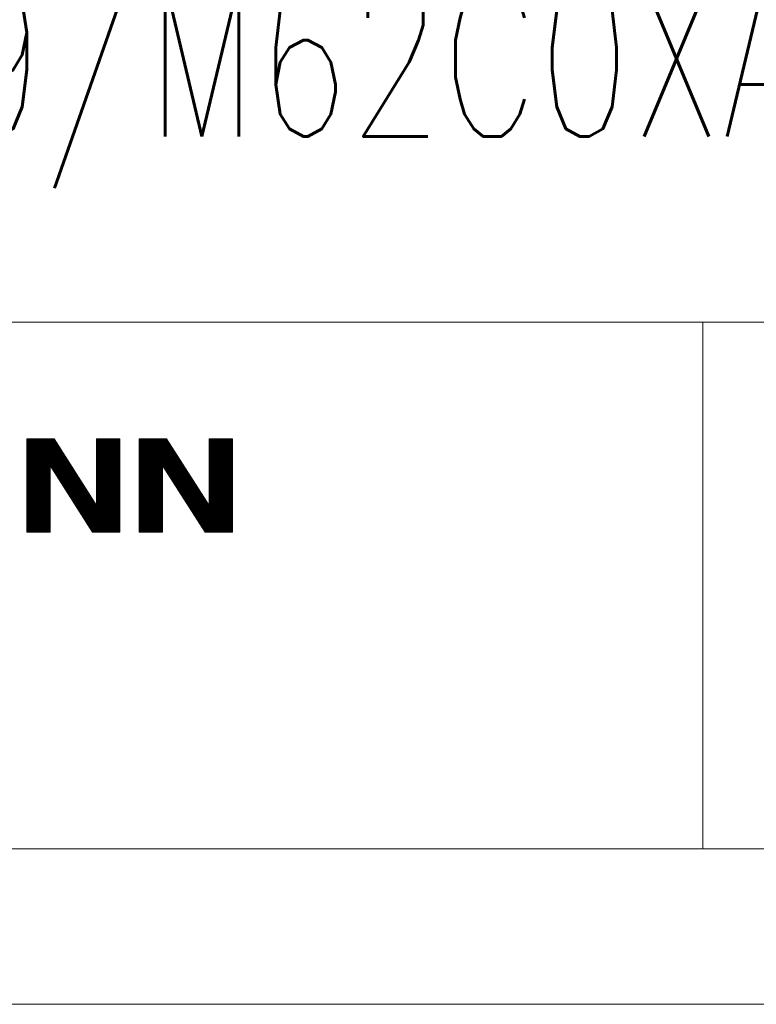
# Model space of a CAD drawing. Header units: millimetres. Extents: x 0 to 1189, y 0 to 841.
# Tile 15 of 28: x 1061 to 1085, y 5 to 37. Entities that reach past the tile are written whole.
import ezdxf

# ---------------------------------------------------------------- set-up
doc = ezdxf.new("R2010")
doc.units = ezdxf.units.MM
doc.layers.get('0').update_dxf_attribs({"linetype": 'CONTINUOUS'})
doc.layers.add('220', color=7, linetype='CONTINUOUS', true_color=0xffffff)
doc.styles.add('latin_extended', font='simplex.shx')

# ---------------------------------------------------------------- blocks, each defined once
blk = doc.blocks.new('HATCH1')
at = {"color": 1, "linetype": 'Continuous', "lineweight": 13}
for p, q in [((1065.082, 23.14), (1065.112, 23.17)), ((1065.082, 23.097), (1065.154, 23.17)), ((1065.082, 23.055), (1065.197, 23.17)), ((1065.082, 23.013), (1065.239, 23.17)), ((1065.082, 22.97), (1065.281, 23.17)), ((1065.082, 22.928), (1065.324, 23.17)), ((1065.082, 22.885), (1065.366, 23.17)), ((1065.082, 22.843), (1065.409, 23.17)), ((1065.082, 22.8), (1065.451, 23.17)), ((1065.082, 22.758), (1065.494, 23.17)), ((1065.082, 22.716), (1065.536, 23.17)), ((1065.082, 22.673), (1065.578, 23.17)), ((1065.082, 22.631), (1065.621, 23.17)), ((1065.082, 22.588), (1065.663, 23.17)), ((1065.082, 22.546), (1065.706, 23.17)), ((1065.082, 22.503), (1065.748, 23.17)), ((1065.082, 22.461), (1065.791, 23.17)), ((1065.082, 22.419), (1065.833, 23.17)), ((1065.082, 22.376), (1065.875, 23.17)), ((1065.082, 22.334), (1065.918, 23.17)), ((1065.082, 22.291), (1065.96, 23.17)), ((1065.082, 22.249), (1065.978, 23.146)), ((1065.082, 22.206), (1065.995, 23.12)), ((1067.332, 23.141), (1067.36, 23.17)), ((1067.332, 23.099), (1067.403, 23.17)), ((1067.332, 23.056), (1067.445, 23.17)), ((1067.332, 23.014), (1067.488, 23.17)), ((1067.332, 22.972), (1067.53, 23.17)), ((1067.332, 22.929), (1067.572, 23.17)), ((1067.332, 22.887), (1067.615, 23.17)), ((1067.332, 22.844), (1067.657, 23.17)), ((1067.332, 22.802), (1067.7, 23.17)), ((1067.332, 22.759), (1067.742, 23.17)), ((1067.332, 22.717), (1067.785, 23.17)), ((1067.332, 22.675), (1067.827, 23.17)), ((1067.332, 22.632), (1067.869, 23.17)), ((1067.332, 22.59), (1067.912, 23.17)), ((1067.332, 22.547), (1067.954, 23.17)), ((1067.332, 22.505), (1067.997, 23.17)), ((1067.332, 22.462), (1068.039, 23.17)), ((1067.332, 22.42), (1068.082, 23.17)), ((1067.332, 22.378), (1068.082, 23.128)), ((1065.082, 22.164), (1066.012, 23.094)), ((1065.082, 22.122), (1066.028, 23.068)), ((1065.082, 22.079), (1066.045, 23.042)), ((1065.082, 22.037), (1066.061, 23.016)), ((1065.082, 21.994), (1066.078, 22.99)), ((1065.082, 21.952), (1066.094, 22.964)), ((1065.082, 21.909), (1066.111, 22.939)), ((1065.082, 21.867), (1066.127, 22.913)), ((1065.082, 21.825), (1066.144, 22.887)), ((1065.082, 21.782), (1066.16, 22.861)), ((1065.082, 21.74), (1066.177, 22.835)), ((1065.082, 21.697), (1066.193, 22.809)), ((1065.082, 21.655), (1066.21, 22.783)), ((1067.332, 22.335), (1068.082, 23.085)), ((1067.332, 22.293), (1068.082, 23.043)), ((1067.332, 22.25), (1068.082, 23)), ((1067.332, 22.208), (1068.082, 22.958)), ((1067.332, 22.165), (1068.082, 22.915)), ((1067.332, 22.123), (1068.082, 22.873)), ((1067.332, 22.081), (1068.082, 22.831)), ((1067.332, 22.038), (1068.082, 22.788)), ((1065.082, 21.612), (1066.227, 22.757)), ((1065.082, 21.57), (1066.243, 22.732)), ((1065.845, 22.291), (1066.26, 22.706)), ((1065.862, 22.265), (1066.276, 22.68)), ((1065.878, 22.239), (1066.293, 22.654)), ((1065.895, 22.213), (1066.309, 22.628)), ((1065.911, 22.188), (1066.326, 22.602)), ((1065.928, 22.162), (1066.342, 22.576)), ((1065.944, 22.136), (1066.359, 22.55)), ((1065.961, 22.11), (1066.375, 22.524)), ((1065.977, 22.084), (1066.392, 22.499)), ((1065.994, 22.058), (1066.408, 22.473)), ((1067.332, 21.996), (1068.082, 22.746)), ((1067.332, 21.953), (1068.082, 22.703)), ((1067.332, 21.911), (1068.082, 22.661)), ((1067.332, 21.868), (1068.082, 22.618)), ((1067.332, 21.826), (1068.082, 22.576)), ((1067.332, 21.784), (1068.082, 22.534)), ((1067.332, 21.741), (1068.082, 22.491)), ((1065.082, 21.528), (1065.832, 22.278)), ((1065.082, 21.485), (1065.832, 22.235)), ((1065.082, 21.443), (1065.832, 22.193)), ((1065.082, 21.4), (1065.832, 22.15)), ((1066.011, 22.032), (1066.425, 22.447)), ((1066.027, 22.006), (1066.442, 22.421)), ((1066.044, 21.98), (1066.458, 22.395)), ((1066.06, 21.955), (1066.475, 22.369)), ((1066.077, 21.929), (1066.491, 22.343)), ((1066.093, 21.903), (1066.508, 22.317)), ((1066.11, 21.877), (1066.524, 22.291)), ((1066.126, 21.851), (1066.541, 22.266)), ((1066.143, 21.825), (1066.557, 22.24)), ((1066.159, 21.799), (1066.574, 22.214)), ((1066.176, 21.773), (1066.59, 22.188)), ((1066.192, 21.747), (1066.607, 22.162)), ((1067.332, 21.699), (1068.082, 22.449)), ((1067.332, 21.656), (1068.082, 22.406)), ((1067.332, 21.614), (1068.082, 22.364)), ((1067.332, 21.571), (1068.082, 22.321)), ((1067.332, 21.529), (1068.082, 22.279)), ((1067.332, 21.487), (1068.082, 22.237)), ((1067.332, 21.444), (1068.082, 22.194)), ((1067.332, 21.402), (1068.082, 22.152)), ((1065.082, 21.358), (1065.832, 22.108)), ((1065.082, 21.316), (1065.832, 22.065)), ((1065.082, 21.273), (1065.832, 22.023)), ((1065.082, 21.231), (1065.832, 21.981)), ((1065.082, 21.188), (1065.832, 21.938)), ((1065.082, 21.146), (1065.832, 21.896)), ((1065.082, 21.103), (1065.832, 21.853)), ((1066.209, 21.722), (1066.623, 22.136)), ((1066.226, 21.696), (1066.64, 22.11)), ((1066.242, 21.67), (1066.657, 22.084)), ((1066.259, 21.644), (1066.673, 22.058)), ((1066.275, 21.618), (1066.69, 22.033)), ((1066.292, 21.592), (1066.706, 22.007)), ((1066.308, 21.566), (1066.723, 21.981)), ((1066.325, 21.54), (1066.739, 21.955)), ((1066.341, 21.514), (1066.756, 21.929)), ((1066.358, 21.489), (1066.772, 21.903)), ((1066.374, 21.463), (1066.789, 21.877)), ((1066.391, 21.437), (1066.805, 21.851)), ((1067.332, 21.359), (1068.082, 22.109)), ((1067.332, 21.317), (1068.082, 22.067)), ((1067.332, 21.274), (1068.082, 22.024)), ((1067.332, 21.232), (1068.082, 21.982)), ((1067.332, 21.19), (1068.082, 21.94)), ((1067.332, 21.147), (1068.082, 21.897)), ((1067.332, 21.105), (1068.082, 21.855)), ((1065.082, 21.061), (1065.832, 21.811)), ((1065.082, 21.019), (1065.832, 21.769)), ((1065.082, 20.976), (1065.832, 21.726)), ((1065.082, 20.934), (1065.832, 21.684)), ((1065.082, 20.891), (1065.832, 21.641)), ((1065.082, 20.849), (1065.832, 21.599)), ((1065.082, 20.806), (1065.832, 21.556)), ((1066.407, 21.411), (1066.822, 21.825)), ((1066.424, 21.385), (1066.838, 21.8)), ((1066.441, 21.359), (1066.855, 21.774)), ((1066.457, 21.333), (1066.872, 21.748)), ((1066.474, 21.307), (1066.888, 21.722)), ((1066.49, 21.282), (1066.905, 21.696)), ((1066.507, 21.256), (1066.921, 21.67)), ((1066.523, 21.23), (1066.938, 21.644)), ((1066.54, 21.204), (1066.954, 21.618)), ((1066.556, 21.178), (1066.971, 21.592)), ((1066.573, 21.152), (1066.987, 21.567)), ((1066.589, 21.126), (1067.004, 21.541)), ((1066.92, 20.608), (1068.082, 21.77)), ((1066.937, 20.583), (1068.082, 21.727)), ((1066.953, 20.557), (1068.082, 21.685)), ((1066.97, 20.531), (1068.082, 21.643)), ((1066.986, 20.505), (1068.082, 21.6)), ((1067.003, 20.479), (1068.082, 21.558)), ((1067.332, 21.062), (1068.082, 21.812)), ((1065.082, 20.764), (1065.832, 21.514)), ((1065.082, 20.722), (1065.832, 21.472)), ((1065.082, 20.679), (1065.832, 21.429)), ((1065.082, 20.637), (1065.832, 21.387)), ((1065.082, 20.594), (1065.832, 21.344)), ((1065.082, 20.552), (1065.832, 21.302)), ((1065.082, 20.509), (1065.832, 21.259)), ((1065.082, 20.467), (1065.832, 21.217)), ((1066.606, 21.1), (1067.02, 21.515)), ((1066.622, 21.074), (1067.037, 21.489)), ((1066.639, 21.049), (1067.053, 21.463)), ((1066.656, 21.023), (1067.07, 21.437)), ((1066.672, 20.997), (1067.087, 21.411)), ((1066.689, 20.971), (1067.103, 21.385)), ((1066.705, 20.945), (1067.12, 21.359)), ((1066.722, 20.919), (1067.136, 21.334)), ((1066.738, 20.893), (1067.153, 21.308)), ((1066.755, 20.867), (1067.169, 21.282)), ((1066.771, 20.841), (1067.186, 21.256)), ((1066.788, 20.816), (1067.202, 21.23)), ((1066.804, 20.79), (1067.219, 21.204)), ((1067.019, 20.453), (1068.082, 21.515)), ((1067.036, 20.427), (1068.082, 21.473)), ((1067.052, 20.401), (1068.082, 21.431)), ((1067.069, 20.375), (1068.082, 21.388)), ((1067.086, 20.35), (1068.082, 21.346)), ((1067.102, 20.324), (1068.082, 21.303)), ((1067.119, 20.298), (1068.082, 21.261)), ((1067.135, 20.272), (1068.082, 21.218)), ((1065.082, 20.425), (1065.832, 21.175)), ((1065.082, 20.382), (1065.832, 21.132)), ((1065.082, 20.34), (1065.832, 21.09)), ((1065.082, 20.297), (1065.832, 21.047)), ((1065.082, 20.255), (1065.832, 21.005)), ((1065.082, 20.212), (1065.832, 20.962)), ((1065.082, 20.17), (1065.832, 20.92)), ((1066.821, 20.764), (1067.235, 21.178)), ((1066.837, 20.738), (1067.252, 21.152)), ((1066.854, 20.712), (1067.269, 21.126)), ((1066.871, 20.686), (1067.285, 21.101)), ((1066.887, 20.66), (1067.302, 21.075)), ((1066.904, 20.634), (1067.318, 21.049)), ((1067.152, 20.246), (1068.082, 21.176)), ((1067.168, 20.22), (1068.082, 21.134)), ((1067.185, 20.194), (1068.082, 21.091)), ((1067.203, 20.17), (1068.082, 21.049)), ((1067.245, 20.17), (1068.082, 21.006)), ((1067.288, 20.17), (1068.082, 20.964)), ((1067.33, 20.17), (1068.082, 20.921)), ((1065.124, 20.17), (1065.832, 20.878)), ((1065.166, 20.17), (1065.832, 20.835)), ((1065.209, 20.17), (1065.832, 20.793)), ((1065.251, 20.17), (1065.832, 20.75)), ((1065.294, 20.17), (1065.832, 20.708)), ((1065.336, 20.17), (1065.832, 20.665)), ((1065.379, 20.17), (1065.832, 20.623)), ((1065.421, 20.17), (1065.832, 20.581)), ((1067.373, 20.17), (1068.082, 20.879)), ((1067.415, 20.17), (1068.082, 20.837)), ((1067.457, 20.17), (1068.082, 20.794)), ((1067.5, 20.17), (1068.082, 20.752)), ((1067.542, 20.17), (1068.082, 20.709)), ((1067.585, 20.17), (1068.082, 20.667)), ((1067.627, 20.17), (1068.082, 20.624)), ((1067.67, 20.17), (1068.082, 20.582)), ((1065.463, 20.17), (1065.832, 20.538)), ((1065.506, 20.17), (1065.832, 20.496)), ((1065.548, 20.17), (1065.832, 20.453)), ((1065.591, 20.17), (1065.832, 20.411)), ((1065.633, 20.17), (1065.832, 20.368)), ((1065.676, 20.17), (1065.832, 20.326)), ((1065.718, 20.17), (1065.832, 20.284)), ((1067.712, 20.17), (1068.082, 20.54)), ((1067.754, 20.17), (1068.082, 20.497)), ((1067.797, 20.17), (1068.082, 20.455)), ((1067.839, 20.17), (1068.082, 20.412)), ((1067.882, 20.17), (1068.082, 20.37)), ((1067.924, 20.17), (1068.082, 20.327)), ((1067.967, 20.17), (1068.082, 20.285)), ((1065.76, 20.17), (1065.832, 20.241)), ((1065.803, 20.17), (1065.832, 20.199)), ((1068.009, 20.17), (1068.082, 20.243)), ((1068.051, 20.17), (1068.082, 20.2))]:
    blk.add_line(p, q, dxfattribs=at)
blk = doc.blocks.new('HATCH3')
at = {"color": 1, "linetype": 'Continuous', "lineweight": 13}
for p, q in [((1061.463, 23.14), (1061.493, 23.17)), ((1061.463, 23.097), (1061.536, 23.17)), ((1061.463, 23.055), (1061.578, 23.17)), ((1061.463, 23.013), (1061.62, 23.17)), ((1061.463, 22.97), (1061.663, 23.17)), ((1061.463, 22.928), (1061.705, 23.17)), ((1061.463, 22.885), (1061.748, 23.17)), ((1061.463, 22.843), (1061.79, 23.17)), ((1061.463, 22.8), (1061.833, 23.17)), ((1061.463, 22.758), (1061.875, 23.17)), ((1061.463, 22.716), (1061.917, 23.17)), ((1061.463, 22.673), (1061.96, 23.17)), ((1061.463, 22.631), (1062.002, 23.17)), ((1061.463, 22.588), (1062.045, 23.17)), ((1061.463, 22.546), (1062.087, 23.17)), ((1061.463, 22.503), (1062.129, 23.17)), ((1061.463, 22.461), (1062.172, 23.17)), ((1061.463, 22.419), (1062.214, 23.17)), ((1061.463, 22.376), (1062.257, 23.17)), ((1061.463, 22.334), (1062.299, 23.17)), ((1061.463, 22.291), (1062.342, 23.17)), ((1061.463, 22.249), (1062.36, 23.146)), ((1061.463, 22.206), (1062.376, 23.12)), ((1063.713, 23.141), (1063.742, 23.17)), ((1063.713, 23.099), (1063.784, 23.17)), ((1063.713, 23.056), (1063.827, 23.17)), ((1063.713, 23.014), (1063.869, 23.17)), ((1063.713, 22.972), (1063.911, 23.17)), ((1063.713, 22.929), (1063.954, 23.17)), ((1063.713, 22.887), (1063.996, 23.17)), ((1063.713, 22.844), (1064.039, 23.17)), ((1063.713, 22.802), (1064.081, 23.17)), ((1063.713, 22.759), (1064.124, 23.17)), ((1063.713, 22.717), (1064.166, 23.17)), ((1063.713, 22.675), (1064.208, 23.17)), ((1063.713, 22.632), (1064.251, 23.17)), ((1063.713, 22.59), (1064.293, 23.17)), ((1063.713, 22.547), (1064.336, 23.17)), ((1063.713, 22.505), (1064.378, 23.17)), ((1063.713, 22.462), (1064.421, 23.17)), ((1063.713, 22.42), (1064.463, 23.17)), ((1063.713, 22.378), (1064.463, 23.128)), ((1061.463, 22.164), (1062.393, 23.094)), ((1061.463, 22.122), (1062.409, 23.068)), ((1061.463, 22.079), (1062.426, 23.042)), ((1061.463, 22.037), (1062.443, 23.016)), ((1061.463, 21.994), (1062.459, 22.99)), ((1061.463, 21.952), (1062.476, 22.964)), ((1061.463, 21.909), (1062.492, 22.939)), ((1061.463, 21.867), (1062.509, 22.913)), ((1061.463, 21.825), (1062.525, 22.887)), ((1061.463, 21.782), (1062.542, 22.861)), ((1061.463, 21.74), (1062.558, 22.835)), ((1061.463, 21.697), (1062.575, 22.809)), ((1061.463, 21.655), (1062.591, 22.783)), ((1063.713, 22.335), (1064.463, 23.085)), ((1063.713, 22.293), (1064.463, 23.043)), ((1063.713, 22.25), (1064.463, 23)), ((1063.713, 22.208), (1064.463, 22.958)), ((1063.713, 22.165), (1064.463, 22.915)), ((1063.713, 22.123), (1064.463, 22.873)), ((1063.713, 22.081), (1064.463, 22.831)), ((1063.713, 22.038), (1064.463, 22.788)), ((1061.463, 21.612), (1062.608, 22.757)), ((1061.463, 21.57), (1062.624, 22.732)), ((1062.226, 22.291), (1062.641, 22.706)), ((1062.243, 22.265), (1062.658, 22.68)), ((1062.26, 22.239), (1062.674, 22.654)), ((1062.276, 22.213), (1062.691, 22.628)), ((1062.293, 22.188), (1062.707, 22.602)), ((1062.309, 22.162), (1062.724, 22.576)), ((1062.326, 22.136), (1062.74, 22.55)), ((1062.342, 22.11), (1062.757, 22.524)), ((1062.359, 22.084), (1062.773, 22.499)), ((1062.375, 22.058), (1062.79, 22.473)), ((1063.713, 21.996), (1064.463, 22.746)), ((1063.713, 21.953), (1064.463, 22.703)), ((1063.713, 21.911), (1064.463, 22.661)), ((1063.713, 21.868), (1064.463, 22.618)), ((1063.713, 21.826), (1064.463, 22.576)), ((1063.713, 21.784), (1064.463, 22.534)), ((1063.713, 21.741), (1064.463, 22.491)), ((1061.463, 21.528), (1062.213, 22.278)), ((1061.463, 21.485), (1062.213, 22.235)), ((1061.463, 21.443), (1062.213, 22.193)), ((1061.463, 21.4), (1062.213, 22.15)), ((1062.392, 22.032), (1062.806, 22.447)), ((1062.408, 22.006), (1062.823, 22.421)), ((1062.425, 21.98), (1062.839, 22.395)), ((1062.441, 21.955), (1062.856, 22.369)), ((1062.458, 21.929), (1062.873, 22.343)), ((1062.475, 21.903), (1062.889, 22.317)), ((1062.491, 21.877), (1062.906, 22.291)), ((1062.508, 21.851), (1062.922, 22.266)), ((1062.524, 21.825), (1062.939, 22.24)), ((1062.541, 21.799), (1062.955, 22.214)), ((1062.557, 21.773), (1062.972, 22.188)), ((1062.574, 21.747), (1062.988, 22.162)), ((1063.713, 21.699), (1064.463, 22.449)), ((1063.713, 21.656), (1064.463, 22.406)), ((1063.713, 21.614), (1064.463, 22.364)), ((1063.713, 21.571), (1064.463, 22.321)), ((1063.713, 21.529), (1064.463, 22.279)), ((1063.713, 21.487), (1064.463, 22.237)), ((1063.713, 21.444), (1064.463, 22.194)), ((1063.713, 21.402), (1064.463, 22.152)), ((1061.463, 21.358), (1062.213, 22.108)), ((1061.463, 21.316), (1062.213, 22.065)), ((1061.463, 21.273), (1062.213, 22.023)), ((1061.463, 21.231), (1062.213, 21.981)), ((1061.463, 21.188), (1062.213, 21.938)), ((1061.463, 21.146), (1062.213, 21.896)), ((1061.463, 21.103), (1062.213, 21.853)), ((1062.59, 21.722), (1063.005, 22.136)), ((1062.607, 21.696), (1063.021, 22.11)), ((1062.623, 21.67), (1063.038, 22.084)), ((1062.64, 21.644), (1063.054, 22.058)), ((1062.656, 21.618), (1063.071, 22.033)), ((1062.673, 21.592), (1063.088, 22.007)), ((1062.69, 21.566), (1063.104, 21.981)), ((1062.706, 21.54), (1063.121, 21.955)), ((1062.723, 21.514), (1063.137, 21.929)), ((1062.739, 21.489), (1063.154, 21.903)), ((1062.756, 21.463), (1063.17, 21.877)), ((1062.772, 21.437), (1063.187, 21.851)), ((1063.713, 21.359), (1064.463, 22.109)), ((1063.713, 21.317), (1064.463, 22.067)), ((1063.713, 21.274), (1064.463, 22.024)), ((1063.713, 21.232), (1064.463, 21.982)), ((1063.713, 21.19), (1064.463, 21.94)), ((1063.713, 21.147), (1064.463, 21.897)), ((1063.713, 21.105), (1064.463, 21.855)), ((1061.463, 21.061), (1062.213, 21.811)), ((1061.463, 21.019), (1062.213, 21.769)), ((1061.463, 20.976), (1062.213, 21.726)), ((1061.463, 20.934), (1062.213, 21.684)), ((1061.463, 20.891), (1062.213, 21.641)), ((1061.463, 20.849), (1062.213, 21.599)), ((1061.463, 20.806), (1062.213, 21.556)), ((1062.789, 21.411), (1063.203, 21.825)), ((1062.805, 21.385), (1063.22, 21.8)), ((1062.822, 21.359), (1063.236, 21.774)), ((1062.838, 21.333), (1063.253, 21.748)), ((1062.855, 21.307), (1063.269, 21.722)), ((1062.871, 21.282), (1063.286, 21.696)), ((1062.888, 21.256), (1063.303, 21.67)), ((1062.905, 21.23), (1063.319, 21.644)), ((1062.921, 21.204), (1063.336, 21.618)), ((1062.938, 21.178), (1063.352, 21.592)), ((1062.954, 21.152), (1063.369, 21.567)), ((1062.971, 21.126), (1063.385, 21.541)), ((1063.302, 20.608), (1064.463, 21.77)), ((1063.318, 20.583), (1064.463, 21.727)), ((1063.335, 20.557), (1064.463, 21.685)), ((1063.351, 20.531), (1064.463, 21.643)), ((1063.368, 20.505), (1064.463, 21.6)), ((1063.384, 20.479), (1064.463, 21.558)), ((1063.713, 21.062), (1064.463, 21.812)), ((1061.463, 20.764), (1062.213, 21.514)), ((1061.463, 20.722), (1062.213, 21.472)), ((1061.463, 20.679), (1062.213, 21.429)), ((1061.463, 20.637), (1062.213, 21.387)), ((1061.463, 20.594), (1062.213, 21.344)), ((1061.463, 20.552), (1062.213, 21.302)), ((1061.463, 20.509), (1062.213, 21.259)), ((1061.463, 20.467), (1062.213, 21.217)), ((1062.987, 21.1), (1063.402, 21.515)), ((1063.004, 21.074), (1063.418, 21.489)), ((1063.02, 21.049), (1063.435, 21.463)), ((1063.037, 21.023), (1063.451, 21.437)), ((1063.053, 20.997), (1063.468, 21.411)), ((1063.07, 20.971), (1063.484, 21.385)), ((1063.086, 20.945), (1063.501, 21.359)), ((1063.103, 20.919), (1063.518, 21.334)), ((1063.12, 20.893), (1063.534, 21.308)), ((1063.136, 20.867), (1063.551, 21.282)), ((1063.153, 20.841), (1063.567, 21.256)), ((1063.169, 20.816), (1063.584, 21.23)), ((1063.186, 20.79), (1063.6, 21.204)), ((1063.401, 20.453), (1064.463, 21.515)), ((1063.417, 20.427), (1064.463, 21.473)), ((1063.434, 20.401), (1064.463, 21.431)), ((1063.45, 20.375), (1064.463, 21.388)), ((1063.467, 20.35), (1064.463, 21.346)), ((1063.483, 20.324), (1064.463, 21.303)), ((1063.5, 20.298), (1064.463, 21.261)), ((1063.517, 20.272), (1064.463, 21.218)), ((1061.463, 20.425), (1062.213, 21.175)), ((1061.463, 20.382), (1062.213, 21.132)), ((1061.463, 20.34), (1062.213, 21.09)), ((1061.463, 20.297), (1062.213, 21.047)), ((1061.463, 20.255), (1062.213, 21.005)), ((1061.463, 20.212), (1062.213, 20.962)), ((1061.463, 20.17), (1062.213, 20.92)), ((1063.202, 20.764), (1063.617, 21.178)), ((1063.219, 20.738), (1063.633, 21.152)), ((1063.235, 20.712), (1063.65, 21.126)), ((1063.252, 20.686), (1063.666, 21.101)), ((1063.268, 20.66), (1063.683, 21.075)), ((1063.285, 20.634), (1063.699, 21.049)), ((1063.533, 20.246), (1064.463, 21.176)), ((1063.55, 20.22), (1064.463, 21.134)), ((1063.566, 20.194), (1064.463, 21.091)), ((1063.584, 20.17), (1064.463, 21.049)), ((1063.627, 20.17), (1064.463, 21.006)), ((1063.669, 20.17), (1064.463, 20.964)), ((1063.712, 20.17), (1064.463, 20.921)), ((1061.505, 20.17), (1062.213, 20.878)), ((1061.548, 20.17), (1062.213, 20.835)), ((1061.59, 20.17), (1062.213, 20.793)), ((1061.633, 20.17), (1062.213, 20.75)), ((1061.675, 20.17), (1062.213, 20.708)), ((1061.717, 20.17), (1062.213, 20.665)), ((1061.76, 20.17), (1062.213, 20.623)), ((1061.802, 20.17), (1062.213, 20.581)), ((1063.754, 20.17), (1064.463, 20.879)), ((1063.796, 20.17), (1064.463, 20.837)), ((1063.839, 20.17), (1064.463, 20.794)), ((1063.881, 20.17), (1064.463, 20.752)), ((1063.924, 20.17), (1064.463, 20.709)), ((1063.966, 20.17), (1064.463, 20.667)), ((1064.009, 20.17), (1064.463, 20.624)), ((1064.051, 20.17), (1064.463, 20.582)), ((1061.845, 20.17), (1062.213, 20.538)), ((1061.887, 20.17), (1062.213, 20.496)), ((1061.93, 20.17), (1062.213, 20.453)), ((1061.972, 20.17), (1062.213, 20.411)), ((1062.014, 20.17), (1062.213, 20.368)), ((1062.057, 20.17), (1062.213, 20.326)), ((1062.099, 20.17), (1062.213, 20.284)), ((1064.093, 20.17), (1064.463, 20.54)), ((1064.136, 20.17), (1064.463, 20.497)), ((1064.178, 20.17), (1064.463, 20.455)), ((1064.221, 20.17), (1064.463, 20.412)), ((1064.263, 20.17), (1064.463, 20.37)), ((1064.306, 20.17), (1064.463, 20.327)), ((1064.348, 20.17), (1064.463, 20.285)), ((1062.142, 20.17), (1062.213, 20.241)), ((1062.184, 20.17), (1062.213, 20.199)), ((1064.39, 20.17), (1064.463, 20.243)), ((1064.433, 20.17), (1064.463, 20.2))]:
    blk.add_line(p, q, dxfattribs=at)

msp = doc.modelspace()

# ---------------------------------------------------------------- linework, layer by layer
at = {"layer": '220', "color": 150, "linetype": 'Continuous', "lineweight": 18}
for p, q in [((999, 26.92), (1179, 26.92)), ((1083.2, 26.92), (1083.2, 10)), ((999, 10), (1179, 10))]:
    msp.add_line(p, q, dxfattribs=at)
at = {"layer": '220', "color": 150, "linetype": 'Continuous', "lineweight": 13}
for p, q in [((1032.187, 26.92), (1083.2, 26.92)), ((1083.2, 26.92), (1083.2, 10)), ((1032.187, 10), (1083.2, 10))]:
    msp.add_line(p, q, dxfattribs=at)
at = {"layer": '220', "color": 30, "linetype": 'Continuous', "lineweight": 18}
for p, q in [((1061.463, 23.17), (1062.344, 23.17)), ((1061.463, 23.17), (1061.463, 20.17)), ((1063.713, 21.028), (1062.344, 23.17)), ((1063.713, 23.17), (1064.463, 23.17)), ((1063.713, 23.17), (1063.713, 21.028)), ((1064.463, 23.17), (1064.463, 20.17)), ((1065.082, 23.17), (1065.963, 23.17)), ((1065.082, 23.17), (1065.082, 20.17)), ((1067.332, 21.028), (1065.963, 23.17)), ((1067.332, 23.17), (1068.082, 23.17)), ((1067.332, 23.17), (1067.332, 21.028)), ((1068.082, 23.17), (1068.082, 20.17)), ((1062.213, 22.312), (1062.213, 20.17)), ((1063.582, 20.17), (1062.213, 22.312)), ((1065.832, 22.312), (1065.832, 20.17)), ((1067.2, 20.17), (1065.832, 22.312)), ((1061.463, 20.17), (1062.213, 20.17)), ((1063.582, 20.17), (1064.463, 20.17)), ((1065.082, 20.17), (1065.832, 20.17)), ((1067.2, 20.17), (1068.082, 20.17)), ((5, 5), (1184, 5))]:
    msp.add_line(p, q, dxfattribs=at)

# ---------------------------------------------------------------- block references
at = {"layer": '220', "color": 1, "linetype": 'Continuous', "lineweight": 13}
for name in ['HATCH3', 'HATCH1']:
    msp.add_blockref(name, (0, 0), dxfattribs=at)

# ---------------------------------------------------------------- texts
at = {"layer": '220', "color": 30, "linetype": 'Continuous', "lineweight": 25, "insert": (1040.583, 31.225), "char_height": 5, "attachment_point": 7, "line_spacing_factor": 0.963855, "style": 'latin_extended'}
msp.add_mtext('\\W0.6913;M62C0X9/M62C0XA', dxfattribs=at)

doc.saveas('drawing.dxf')
